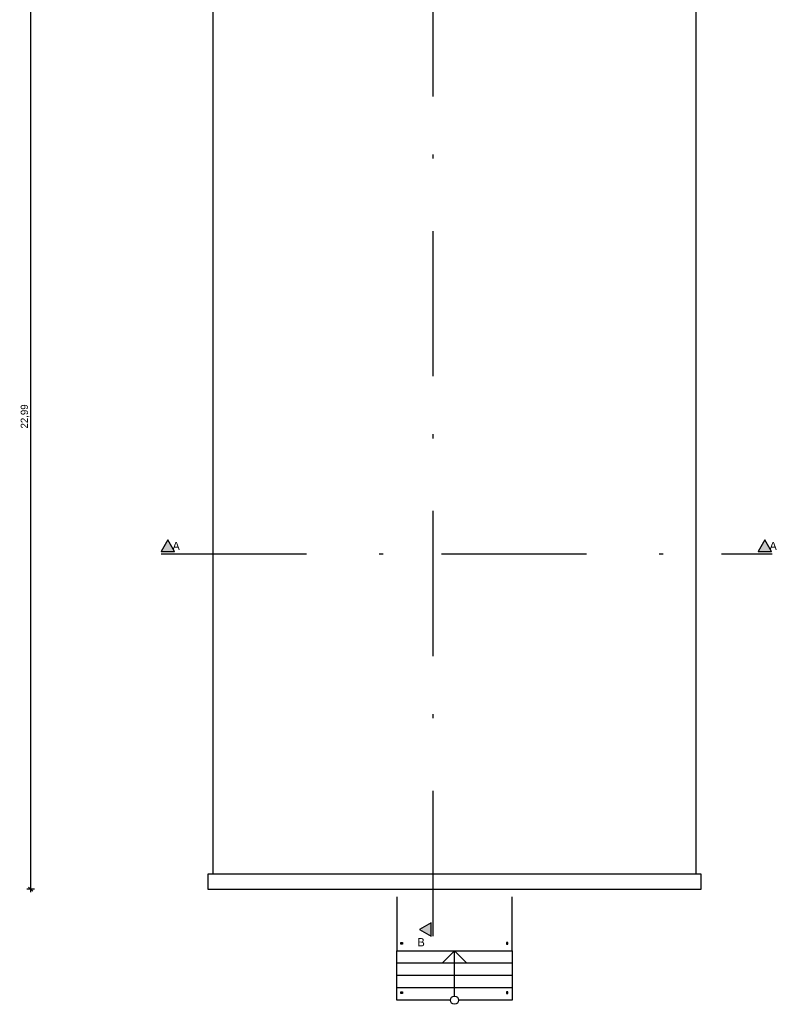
# Model space of a CAD drawing. Extents: x -28.8 to 46.3, y -2.8 to 85.1.
# Tile 1 of 16: x -4.6 to 13.8, y -2.8 to 21.1. Entities that reach past the tile are written whole.
import ezdxf

# ---------------------------------------------------------------- set-up
doc = ezdxf.new("R2010")
doc.units = 0
doc.header["$MEASUREMENT"] = 0
doc.linetypes.add('Strichpunktlinie', pattern=[0.006703, 0.003528, -0.001764, 0, -0.001411])
for name, color, linetype in [('2._OG_2_P_BM_ROHBAU', 7, 'Continuous'), ('2._OG_2_P_ZE_BILD', 7, 'Continuous'), ('2._OG_2_R_NT_DACH', 7, 'Continuous'), ('2._OG_2_R_NT_TREPPE', 7, 'Continuous')]:
    doc.layers.add(name, color=color, linetype=linetype)
doc.styles.add('ERSTELLTER_STIL_1', font='txt')
doc.styles.add('ERSTELLTER_STIL_2', font='txt')

msp = doc.modelspace()

# ---------------------------------------------------------------- hatches: boundary and pattern name
at = {"layer": '2._OG_2_P_ZE_BILD', "linetype": 'Continuous', "lineweight": 18, "ltscale": 1000}
for points in [[(-1.127, 8.207), (-0.805, 8.207), (-0.969, 8.49)], [(13.376, 8.207), (13.698, 8.207), (13.534, 8.49)], [(5.426, -1.141), (5.426, -0.819), (5.143, -0.983)]]:
    msp.add_hatch(color=9, dxfattribs=at).paths.add_polyline_path(points, flags=0)

# ---------------------------------------------------------------- linework, layer by layer
at = {"layer": '2._OG_2_P_BM_ROHBAU', "linetype": 'Continuous', "ltscale": 1000}
for p, q in [((-4.299, 0), (-4.299, 22.99)), ((-4.205, 0), (-4.392, 0)), ((-4.349, 0.05), (-4.249, -0.05)), ((-4.299, -0.075), (-4.299, 0))]:
    msp.add_line(p, q, dxfattribs=at)
at = {"layer": '2._OG_2_P_ZE_BILD', "linetype": 'Strichpunktlinie', "ltscale": 1000}
for p, q in [((5.475, -1.141), (5.475, 45.062)), ((-1.127, 8.151), (13.71, 8.151))]:
    msp.add_line(p, q, dxfattribs=at)
at = {"layer": '2._OG_2_P_ZE_BILD', "color": 255, "linetype": 'Continuous', "lineweight": 18, "ltscale": 1000}
for p, q in [((-0.969, 8.49), (-1.127, 8.207)), ((-0.805, 8.207), (-0.969, 8.49)), ((13.534, 8.49), (13.376, 8.207)), ((13.698, 8.207), (13.534, 8.49)), ((-1.127, 8.207), (-0.805, 8.207)), ((13.376, 8.207), (13.698, 8.207)), ((5.426, -0.819), (5.143, -0.983)), ((5.426, -1.141), (5.426, -0.819)), ((5.143, -0.983), (5.426, -1.141))]:
    msp.add_line(p, q, dxfattribs=at)
at = {"layer": '2._OG_2_P_ZE_BILD', "linetype": 'Continuous', "ltscale": 1000}
for p, q in [((-0.969, 8.49), (-1.127, 8.207)), ((-0.805, 8.207), (-0.969, 8.49)), ((13.534, 8.49), (13.376, 8.207)), ((13.698, 8.207), (13.534, 8.49)), ((-1.127, 8.207), (-0.805, 8.207)), ((13.376, 8.207), (13.698, 8.207)), ((5.426, -0.819), (5.143, -0.983)), ((5.426, -1.141), (5.426, -0.819)), ((5.143, -0.983), (5.426, -1.141))]:
    msp.add_line(p, q, dxfattribs=at)
at = {"layer": '2._OG_2_R_NT_DACH', "linetype": 'Continuous', "ltscale": 1000}
for p, q in [((0.125, 22.625), (0.125, 0.365)), ((11.865, 0.365), (11.865, 22.625)), ((0, 0.365), (0, 0)), ((11.99, 0.365), (0, 0.365)), ((11.99, 0), (11.99, 0.365)), ((0, 0), (11.99, 0))]:
    msp.add_line(p, q, dxfattribs=at)
at = {"layer": '2._OG_2_R_NT_TREPPE', "linetype": 'Continuous', "ltscale": 1000}
for p, q in [((4.595, -0.191), (4.595, -1.5)), ((7.395, -1.5), (7.395, -0.191)), ((4.695, -1.34), (4.695, -1.3)), ((4.695, -1.3), (4.735, -1.3)), ((4.735, -1.34), (4.695, -1.34)), ((4.735, -1.3), (4.735, -1.34)), ((7.295, -1.3), (7.255, -1.3)), ((7.255, -1.3), (7.255, -1.34)), ((7.255, -1.34), (7.295, -1.34)), ((7.295, -1.34), (7.295, -1.3)), ((4.595, -1.5), (7.395, -1.5)), ((4.595, -1.8), (4.595, -1.5)), ((5.995, -1.5), (5.695, -1.8)), ((5.995, -1.5), (6.295, -1.8)), ((5.995, -2.6), (5.995, -1.5)), ((7.395, -1.5), (7.395, -1.8)), ((7.395, -1.8), (4.595, -1.8)), ((4.595, -2.1), (4.595, -1.8)), ((7.395, -1.8), (7.395, -2.1)), ((7.395, -2.1), (4.595, -2.1)), ((4.595, -2.4), (4.595, -2.1)), ((7.395, -2.1), (7.395, -2.4)), ((7.395, -2.4), (4.595, -2.4)), ((4.595, -2.7), (4.595, -2.4)), ((4.695, -2.54), (4.695, -2.5)), ((4.695, -2.5), (4.735, -2.5)), ((4.735, -2.54), (4.695, -2.54)), ((4.735, -2.5), (4.735, -2.54)), ((7.295, -2.5), (7.255, -2.5)), ((7.255, -2.5), (7.255, -2.54)), ((7.255, -2.54), (7.295, -2.54)), ((7.295, -2.54), (7.295, -2.5)), ((7.395, -2.4), (7.395, -2.7)), ((5.895, -2.7), (4.595, -2.7)), ((7.395, -2.7), (6.095, -2.7))]:
    msp.add_line(p, q, dxfattribs=at)
msp.add_circle((5.995, -2.7), 0.1, dxfattribs=at)

# ---------------------------------------------------------------- texts
at = {"layer": '2._OG_2_P_BM_ROHBAU', "linetype": 'Continuous', "insert": (-4.334, 11.196), "char_height": 0.175, "attachment_point": 7, "rotation": 90, "style": 'ERSTELLTER_STIL_2'}
msp.add_mtext('{22,99}', dxfattribs=at)
at = {"layer": '2._OG_2_P_ZE_BILD', "linetype": 'Continuous', "char_height": 0.2, "style": 'ERSTELLTER_STIL_1'}
for s, insert, attachment_point in [('{A}', (-0.855, 8.44), 1), ('{A}', (13.648, 8.44), 1), ('{B}', (5.185, -1.191), 2)]:
    msp.add_mtext(s, dxfattribs=dict(at, insert=insert, attachment_point=attachment_point))

doc.saveas('drawing.dxf')
